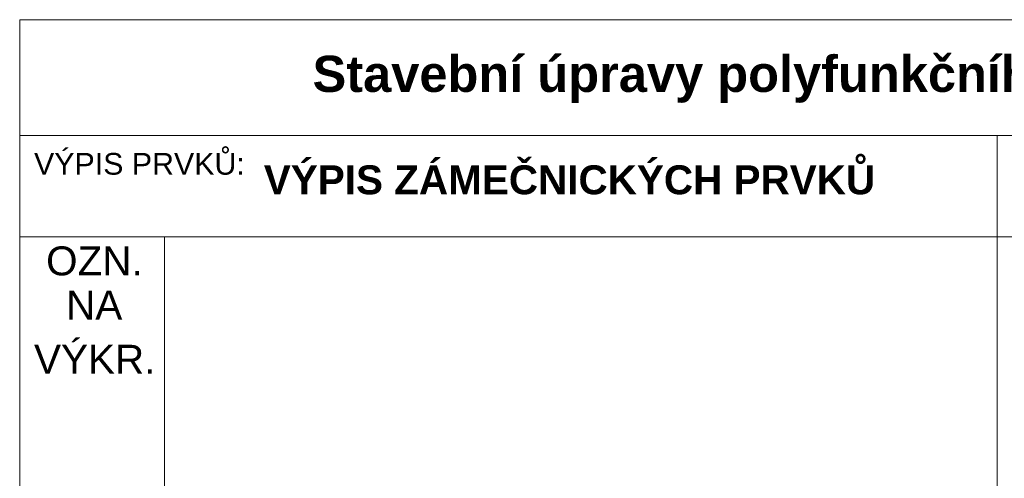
# Model space of a CAD drawing. Header units: millimetres. Extents: x 15381 to 191117, y -190522 to 367005.
# Tile 32 of 79: x 88117 to 94917, y -22739 to -19572. Entities that reach past the tile are written whole.
import ezdxf

# ---------------------------------------------------------------- set-up
doc = ezdxf.new("R2010")
doc.units = ezdxf.units.MM
doc.header["$MEASUREMENT"] = 0
doc.styles.add('GENEROVANÝ_STYL_1', font='txt')
doc.styles.add('GENEROVANÝ_STYL_2', font='txt')

msp = doc.modelspace()

# ---------------------------------------------------------------- linework, layer by layer
at = {"color": 7, "linetype": 'Continuous', "lineweight": 20}
for p, q in [((107117.4, -19571.8), (88117.4, -19571.8)), ((88117.4, -19571.8), (88117.4, -47271.8)), ((101867.4, -20371.8), (88117.4, -20371.8)), ((94867.4, -20371.8), (94867.4, -21071.8)), ((107117.4, -21071.8), (88117.4, -21071.8)), ((89117.4, -21071.8), (89117.4, -22071.8)), ((94867.4, -21071.8), (94867.4, -22071.8)), ((89117.4, -22071.8), (89117.4, -27111.8)), ((94867.4, -22071.8), (94867.4, -27111.8))]:
    msp.add_line(p, q, dxfattribs=at)

# ---------------------------------------------------------------- texts
at = {"color": 7, "linetype": 'Continuous', "lineweight": 20, "attachment_point": 7}
for s, insert, char_height, style in [('\\A1;{\\pql;\\fArial|b1|i0|c238|p38;Stavební úpravy polyfunkčního domu, p.č.st. 55, k.ú. Třebíč}', (90139.9, -20146.2), 250, 'GENEROVANÝ_STYL_2'), ('\\A1;{\\pql;\\fArial|b0|i0|c238|p38;VÝPIS PRVKŮ:}', (88216.5, -20644.5), 150, 'GENEROVANÝ_STYL_1'), ('\\A1;{\\pql;\\fArial|b1|i0|c238|p38;VÝPIS ZÁMEČNICKÝCH PRVKŮ}', (89803.3, -20780.7), 200, 'GENEROVANÝ_STYL_2'), ('\\A1;{\\pql;\\fArial|b0|i0|c238|p38;OZN.}', (88299.7, -21340.5), 200, 'GENEROVANÝ_STYL_1'), ('\\A1;{\\pql;\\fArial|b0|i0|c238|p38;NA}', (88437.8, -21642.9), 200, 'GENEROVANÝ_STYL_1'), ('\\A1;{\\pql;\\fArial|b0|i0|c238|p38;VÝKR.}', (88216.5, -22017.3), 200, 'GENEROVANÝ_STYL_1')]:
    msp.add_mtext(s, dxfattribs=dict(at, insert=insert, char_height=char_height, style=style))

doc.saveas('drawing.dxf')
